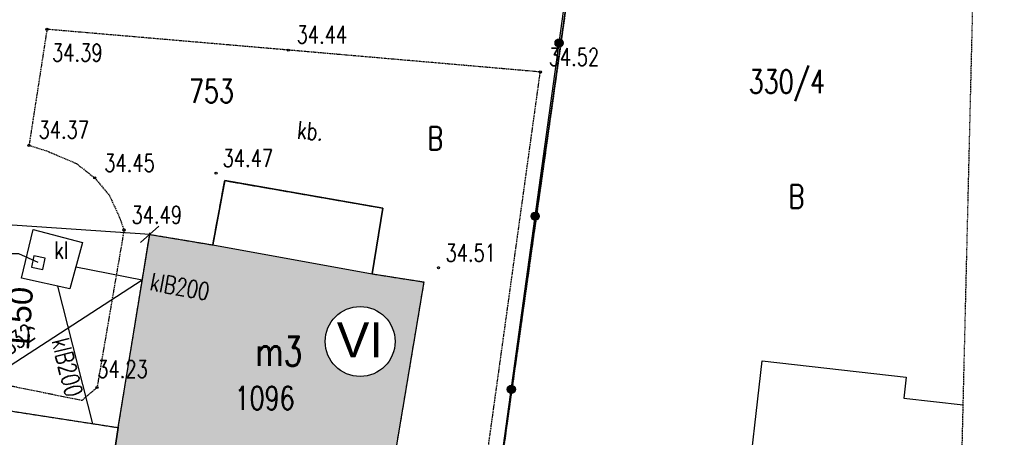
# Model space of a CAD drawing. Header units: millimetres. Extents: x 1427 to 82594, y 2364 to 16149.
# Tile 42 of 58: x 25811 to 26657, y 13444 to 13803. Entities that reach past the tile are written whole.
import ezdxf
from ezdxf.enums import TextEntityAlignment as Align

# ---------------------------------------------------------------- set-up
doc = ezdxf.new("R2010")
doc.units = ezdxf.units.MM
for name, pattern in [('2', [1, 0.5, -0.5]), ('424', [1.5, 1, -0.5]), ('901', [0])]:
    doc.linetypes.add(name, pattern=pattern)
for name, color, linetype in [('210-oznaczenie_konturu_uzytku_g', 7, 'Continuous'), ('211-numer_dzialki_ewidencyjnej', 7, 'Continuous'), ('218-kontur_uzytku_gruntowego', 7, 'Continuous'), ('219-dzialka_ewidencyjna', 7, 'Continuous'), ('312-budynek_ewidencyjny', 7, 'Continuous'), ('312-oznaczenie_budynku_ewidency', 7, 'Continuous'), ('320-blok_-_kondygnacja_nadziemn', 7, 'Continuous'), ('obszar_utwardzony', 7, 'Continuous'), ('obszar_utwardzony-Atr17', 7, 'Continuous'), ('ogrodzenie_trwale', 7, 'Continuous'), ('osadnik__szambo', 7, 'Continuous'), ('osadnik__szambo-Atr17', 7, 'Continuous'), ('pikieta_sztuczna', 7, 'Continuous'), ('pikieta_sztuczna-Atr2', 7, 'Continuous'), ('przewod_kanalizacyjny', 7, 'Continuous'), ('przewod_kanalizacyjny-Atr1', 7, 'Continuous'), ('przewod_wodociagowy', 7, 'Continuous'), ('przewod_wodociagowy-Atr1', 7, 'Continuous'), ('rzedna-Atr2', 7, 'Continuous'), ('wlaz_do_komory_lub_kanalu_-_kwa', 7, 'Continuous'), ('Zakres', 7, 'Continuous')]:
    doc.layers.add(name, color=color, linetype=linetype)
doc.styles.get("Standard").update_dxf_attribs({"font": 'arial.ttf'})
doc.styles.add('STYL_ARIAL', font='simplex', dxfattribs={"width": 0.75, "oblique": 0.1})
doc.dimstyles.new('ISO-25', dxfattribs={"dimtxt": 2.5, "dimasz": 2.5, "dimexe": 1.25, "dimexo": 0.625, "dimtad": 1, "dimtxsty": 'Standard', "dimcen": 2.5, "dimadec": 0, "dimazin": 0, "dimtfac": 1, "dimtmove": 0, "dimatfit": 3, "dimfxl": 1, "dimarcsym": 0})

# ---------------------------------------------------------------- blocks, each defined once
blk = doc.blocks.new('US22A')
at = {"color": 7}
blk.add_polyline3d([(-0.25, -0.25, 0), (0.25, -0.25, 0), (0.25, 0.25, 0), (-0.25, 0.25, 0), (-0.25, -0.25, 0)], dxfattribs=at)
blk = doc.blocks.new('PW01')
at = {"color": 7}
blk.add_polyline3d([(0.045, 0, 0), (0.0318, -0.0318, 0), (0, -0.045, 0), (-0.0318, -0.0318, 0), (-0.045, 0, 0), (-0.0318, 0.0318, 0), (0, 0.045, 0), (0.0318, 0.0318, 0), (0.045, 0, 0)], dxfattribs=at)
blk = doc.blocks.new('_Oblique')
at = {"color": 0, "linetype": 'ByBlock', "lineweight": -2}
blk.add_line((-0.5, -0.5), (0.5, 0.5), dxfattribs=at)
blk = doc.blocks.new('*D63')
at = {"color": 0, "lineweight": -2, "transparency": 16777216}
blk.add_line((25811.13, 13936.57), (25788.97, 13612.25), dxfattribs=at)
at = {"layer": 'Defpoints', "color": 0, "transparency": 16777216}
for p in [(25555.22, 13954.05), (25533.06, 13629.74), (25788.97, 13612.25)]:
    blk.add_point(p, dxfattribs=at)
at = {"color": 0, "lineweight": -2, "transparency": 16777216, "xscale": 15, "yscale": 15, "zscale": 15}
for p, rotation in [((25811.13, 13936.57), 86.0914339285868), ((25788.97, 13612.25), 266.0914339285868)]:
    blk.add_blockref('_Oblique', p, dxfattribs=dict(at, rotation=rotation))
at = {"color": 0, "transparency": 16777216, "insert": (25787.44, 13775.27), "char_height": 20, "attachment_point": 5, "rotation": 86.09143}
blk.add_mtext('15,6', dxfattribs=at)
blk = doc.blocks.new('*D66')
at = {"color": 0, "lineweight": -2, "transparency": 16777216}
blk.add_line((25786.41, 13570.41), (25784.36, 13540.48), dxfattribs=at)
at = {"layer": 'Defpoints', "color": 0, "transparency": 16777216}
for p in [(25530.2, 13587.91), (25528.16, 13557.98), (25784.36, 13540.48)]:
    blk.add_point(p, dxfattribs=at)
at = {"color": 0, "lineweight": -2, "transparency": 16777216, "xscale": 15, "yscale": 15, "zscale": 15}
for p, rotation in [((25786.41, 13570.41), 86.09155918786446), ((25784.36, 13540.48), 266.0915591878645)]:
    blk.add_blockref('_Oblique', p, dxfattribs=dict(at, rotation=rotation))
at = {"color": 0, "transparency": 16777216, "insert": (25812.97, 13546.16), "char_height": 20, "attachment_point": 5, "rotation": 86.09156}
blk.add_mtext('1,50', dxfattribs=at)
blk = doc.blocks.new('*D102')
at = {"color": 0, "lineweight": -2, "transparency": 16777216}
for p, q in [((25922.95, 13618.47), (25534.11, 13645.04)), ((25534.15, 13645.66), (25534.19, 13646.29)), ((25922.99, 13619.1), (25923.03, 13619.72))]:
    blk.add_line(p, q, dxfattribs=at)
at = {"layer": 'Defpoints', "color": 0, "transparency": 16777216}
for p in [(25534.11, 13645.04), (25534.11, 13645.04), (25922.95, 13618.47)]:
    blk.add_point(p, dxfattribs=at)
at = {"color": 0, "lineweight": -2, "transparency": 16777216, "xscale": 15, "yscale": 15, "zscale": 15}
for p, rotation in [((25534.11, 13645.04), 176.0915871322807), ((25922.95, 13618.47), 356.0915871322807)]:
    blk.add_blockref('_Oblique', p, dxfattribs=dict(at, rotation=rotation))
at = {"color": 0, "transparency": 16777216, "insert": (25751.91, 13644.73), "char_height": 20, "attachment_point": 5, "rotation": 356.09159}
blk.add_mtext('19,50', dxfattribs=at)

msp = doc.modelspace()

# ---------------------------------------------------------------- hatches: boundary and pattern name
at = {"transparency": 33554585}
h = msp.add_hatch(color=1, dxfattribs=at)
h.set_gradient(color1=(228, 162, 119), color2=(228, 162, 119))
h.paths.add_polyline_path([(25977.147, 13609.473), (25922.947, 13618.473), (25916.531, 13579.076), (25916.547, 13579.073), (25916.529, 13579.061), (25895.947, 13452.673), (25887.747, 13399.073), (26121.968, 13360.669), (26158.347, 13577.673), (26113.947, 13584.673)])
h.paths.add_polyline_path([(26133.638, 13526.54, -1), (26073.638, 13526.54, -1)], flags=16)
h.paths.add_polyline_path([(26075.93, 13496.639), (26130.527, 13496.639), (26130.527, 13558.46), (26075.93, 13558.46)], flags=24)
h.paths.add_polyline_path([(25874.229, 13492.147), (25926.729, 13492.147), (25926.729, 13514.647), (25874.229, 13514.647)], flags=9)
h.paths.add_polyline_path([(25918.133, 13568.313), (25978.219, 13557.388), (25982.244, 13579.525), (25922.158, 13590.45)], flags=24)
h.paths.add_polyline_path([(25990.947, 13463.651), (26050.233, 13463.651), (26050.233, 13493.651), (25990.947, 13493.651)], flags=24)
h.paths.add_polyline_path([(26008.054, 13499.439), (26059.84, 13499.439), (26059.84, 13536.939), (26008.054, 13536.939)], flags=24)

# ---------------------------------------------------------------- linework, layer by layer
msp.add_circle((26103.638, 13526.54), 30)
at = {"layer": '218-kontur_uzytku_gruntowego', "color": 3, "linetype": '2'}
for points in [[(26327.347, 14144.673, 0), (26191.947, 13188.073, 0)], [(26191.947, 13188.073, 0), (26327.347, 14144.673, 0)]]:
    msp.add_polyline3d(points, dxfattribs=at)
at = {"layer": '219-dzialka_ewidencyjna', "color": 7}
msp.add_polyline3d([(26191.947, 13188.073, 0), (26327.347, 14144.673, 0)], dxfattribs=at)
at = {"layer": '312-budynek_ewidencyjny', "color": 7}
for points in [[(25977.147, 13609.473, 0), (25987.347, 13664.673, 0)], [(25987.347, 13664.673, 0), (26123.147, 13641.073, 0)], [(26123.147, 13641.073, 0), (26113.947, 13584.673, 0)], [(25895.947, 13452.673, 0), (25922.947, 13618.473, 0)], [(25922.947, 13618.473, 0), (25977.147, 13609.473, 0)], [(26158.347, 13577.673, 0), (26112.547, 13304.473, 0)], [(26113.947, 13584.673, 0), (26158.347, 13577.673, 0)], [(26434.947, 13386.873, 0), (26448.947, 13509.873, 0)], [(26448.947, 13509.873, 0), (26572.547, 13495.873, 0)], [(26572.547, 13495.873, 0), (26570.547, 13477.873, 0)], [(26570.547, 13477.873, 0), (26621.463, 13472.343, 0)], [(25747.347, 13475.673, 0), (25895.947, 13452.673, 0)], [(25887.747, 13399.073, 0), (25895.947, 13452.673, 0)], [(25895.947, 13452.673, 0), (25887.747, 13399.073, 0)]]:
    msp.add_polyline3d(points, dxfattribs=at)
at = {"layer": '320-blok_-_kondygnacja_nadziemn', "color": 7}
msp.add_polyline3d([(25977.147, 13609.473, 0), (26113.947, 13584.673, 0), (26123.147, 13641.073, 0), (25987.347, 13664.673, 0), (25977.147, 13609.473, 0)], dxfattribs=at)
at = {"layer": 'obszar_utwardzony', "color": 7, "linetype": '424'}
for points in [[(25834.747, 13794.473, 0), (25819.347, 13694.873, 0)], [(26041.947, 13776.673, 0), (25834.747, 13794.473, 0)], [(26258.347, 13757.873, 0), (26041.947, 13776.673, 0)], [(26197.347, 13317.873, 0), (26258.347, 13757.873, 0)], [(25819.347, 13694.873, 0), (25835.347, 13689.873, 0)], [(25835.347, 13689.873, 0), (25860.147, 13679.273, 0)], [(25860.147, 13679.273, 0), (25875.747, 13667.073, 0)], [(25730.747, 13367.073, 0), (25741.747, 13435.873, 0), (25747.347, 13475.673, 0), (25895.947, 13452.673, 0), (25922.947, 13618.473, 0), (25977.147, 13609.473, 0), (25987.347, 13664.673, 0), (26123.147, 13641.073, 0), (26113.947, 13584.673, 0), (26158.347, 13577.673, 0), (26112.547, 13304.473, 0), (25878.947, 13342.873, 0), (25774.347, 13359.673, 0), (25730.747, 13367.073, 0)], [(25875.747, 13667.073, 0), (25888.347, 13651.873, 0)], [(25888.347, 13651.873, 0), (25896.547, 13634.273, 0)], [(25896.547, 13634.273, 0), (25900.947, 13622.273, 0)], [(25900.947, 13622.273, 0), (25890.747, 13563.073, 0)], [(25890.747, 13563.073, 0), (25877.747, 13487.073, 0)], [(25864.747, 13475.873, 0), (25753.747, 13498.473, 0)], [(25877.747, 13487.073, 0), (25864.747, 13475.873, 0)]]:
    msp.add_polyline3d(points, dxfattribs=at)
at = {"layer": 'ogrodzenie_trwale', "color": 7, "linetype": '901'}
msp.add_polyline3d([(26190.747, 13188.673, 0), (26200.747, 13263.273, 0), (26209.347, 13311.073, 0), (26323.947, 14141.073, 0), (26636.563, 14101.423, 0)], dxfattribs=at)
at = {"layer": 'ogrodzenie_trwale', "color": 7}
for centre, radius in [((26274.475, 13782.763), 3.5), ((26274.475, 13782.763), 3.15), ((26274.475, 13782.763), 2.8), ((26274.475, 13782.763), 2.45), ((26274.475, 13782.763), 2.1), ((26274.475, 13782.763), 1.75), ((26274.475, 13782.763), 1.4), ((26274.475, 13782.763), 1.05), ((26274.475, 13782.763), 0.7), ((26253.959, 13634.173), 3.5), ((26253.959, 13634.173), 3.15), ((26253.959, 13634.173), 2.8), ((26253.959, 13634.173), 2.45), ((26253.959, 13634.173), 2.1), ((26253.959, 13634.173), 1.75), ((26253.959, 13634.173), 1.4), ((26253.959, 13634.173), 1.05), ((26253.959, 13634.173), 0.7), ((26233.441, 13485.583), 3.5), ((26233.441, 13485.583), 3.15), ((26233.441, 13485.583), 2.8), ((26233.441, 13485.583), 2.45), ((26233.441, 13485.583), 2.1), ((26233.441, 13485.583), 1.75), ((26233.441, 13485.583), 1.4), ((26233.441, 13485.583), 1.05), ((26233.441, 13485.583), 0.7)]:
    msp.add_circle(centre, radius, dxfattribs=at)
at = {"layer": 'osadnik__szambo', "color": 34}
msp.add_polyline3d([(25865.147, 13611.473, 0), (25854.347, 13571.873, 0), (25812.947, 13580.873, 0), (25822.947, 13622.673, 0), (25865.147, 13611.473, 0)], dxfattribs=at)
at = {"layer": 'przewod_kanalizacyjny', "color": 34}
for points in [[(25916.547, 13579.073, 0), (25859.547, 13590.273, 0)], [(25874.147, 13455.873, 0), (25844.147, 13574.073, 0)]]:
    msp.add_polyline3d(points, dxfattribs=at)
at = {"layer": 'przewod_wodociagowy', "color": 5}
msp.add_polyline3d([(25916.547, 13579.073, 0), (25737.747, 13463.473, 0)], dxfattribs=at)
at = {"layer": 'rzedna-Atr2', "color": 7}
msp.add_polyline3d([(25827.347, 13594.273, 0), (25810.747, 13601.873, 0), (25765.207, 13601.873, 0)], dxfattribs=at)
at = {"layer": 'Zakres', "color": 5, "linetype": '2'}
msp.add_polyline3d([(26612.525, 13099.977, 0), (26612.525, 13099.977, 0), (26613.225, 13129.139, 0), (26615.529, 13225.153, 0), (26616.741, 13275.673, 0), (26616.925, 13283.293, 0), (26617.279, 13298.057, 0), (26617.279, 13298.057, 0), (26621.463, 13472.343, 0), (26635.527, 14058.239, 0), (26636.563, 14101.423, 0), (26636.611, 14103.445, 0), (26636.611, 14103.445, 0), (26656.747, 14942.273, 0)], dxfattribs=at)

# ---------------------------------------------------------------- block references
at = {"layer": 'pikieta_sztuczna', "color": 7, "xscale": 20, "yscale": 20, "zscale": 20}
for p in [(25834.747, 13794.473), (26041.947, 13776.673), (26258.347, 13757.873), (25819.347, 13694.873), (25979.947, 13671.073), (25875.747, 13667.073), (25900.947, 13622.273), (26170.947, 13589.873), (25877.747, 13487.073)]:
    msp.add_blockref('PW01', p, dxfattribs=at)
at = {"layer": 'wlaz_do_komory_lub_kanalu_-_kwa', "color": 7, "xscale": 19.99999999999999, "yscale": 19.99999999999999, "zscale": 19.99999999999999, "rotation": 348.18072}
msp.add_blockref('US22A', (25827.347, 13594.273), dxfattribs=at)

# ---------------------------------------------------------------- texts
at = {"insert": (26083.614, 13543.02), "char_height": 30, "attachment_point": 1}
msp.add_mtext_dynamic_manual_height_columns('VI', width=49.94873, gutter_width=12.5, heights=[0], dxfattribs=at)
at = {"layer": '210-oznaczenie_konturu_uzytku_g', "color": 3, "style": 'STYL_ARIAL', "width": 0.75}
for p in [(26161.377, 13684.925), (26471.589, 13635.029)]:
    msp.add_text('B', height=20, dxfattribs=at).set_placement(p, align=Align.BOTTOM_LEFT)
at = {"layer": '211-numer_dzialki_ewidencyjnej', "color": 7, "style": 'STYL_ARIAL', "width": 0.75}
for s, p in [('330/4', (26437.313, 13733.607)), ('753', (25956.737, 13725.497))]:
    msp.add_text(s, height=20, dxfattribs=at).set_placement(p, align=Align.BOTTOM_LEFT)
at = {"layer": '312-oznaczenie_budynku_ewidency', "color": 7, "style": 'STYL_ARIAL', "width": 0.75}
msp.add_text('m3', height=25, dxfattribs=at).set_placement((26033.947, 13518.189), align=Align.MIDDLE_CENTER)
msp.add_text('1096', height=20, dxfattribs=at).set_placement((25995.947, 13461.985), align=Align.BOTTOM_LEFT)
at = {"layer": 'obszar_utwardzony-Atr17', "color": 7, "style": 'STYL_ARIAL', "width": 0.75}
msp.add_text('kb.', height=15, rotation=355.034, dxfattribs=at).set_placement((26048.819, 13696.303), align=Align.BOTTOM_LEFT)
at = {"layer": 'osadnik__szambo-Atr17', "color": 34, "style": 'STYL_ARIAL', "width": 0.75}
msp.add_text('kl', height=15, dxfattribs=at).set_placement((25841.147, 13592.907), align=Align.BOTTOM_LEFT)
at = {"layer": 'pikieta_sztuczna-Atr2', "color": 7, "style": 'STYL_ARIAL', "width": 0.75}
for s, p in [('34.44', (26049.147, 13777.907)), ('34.39', (25839.133, 13762.503)), ('34.52', (26265.547, 13758.707)), ('34.37', (25827.547, 13696.307)), ('34.45', (25883.947, 13667.707)), ('34.47', (25985.547, 13671.907)), ('34.49', (25907.347, 13623.307)), ('34.51', (26176.947, 13590.707)), ('34.23', (25877.979, 13490.897))]:
    msp.add_text(s, height=15, dxfattribs=at).set_placement(p, align=Align.BOTTOM_LEFT)
at = {"layer": 'przewod_kanalizacyjny-Atr1', "color": 34, "style": 'STYL_ARIAL', "width": 0.75}
msp.add_text('klB200', height=15, rotation=349.695, dxfattribs=at).set_placement((25921.599, 13566.413), align=Align.BOTTOM_LEFT)
msp.add_text('klB200', height=15, rotation=284.241, dxfattribs=at).set_placement((25845.951, 13529.223), align=Align.MIDDLE_LEFT)
at = {"layer": 'przewod_wodociagowy-Atr1', "color": 5, "style": 'STYL_ARIAL', "width": 0.75}
msp.add_text('woB32', height=15, rotation=33.66, dxfattribs=at).set_placement((25787.335, 13499.303), align=Align.BOTTOM_LEFT)
at = {"layer": 'wlaz_do_komory_lub_kanalu_-_kwa', "color": 7, "style": 'STYL_ARIAL', "width": 0.75}
msp.add_text('k', height=15, dxfattribs=at).set_placement((25841.147, 13592.907), align=Align.BOTTOM_LEFT)

# ---------------------------------------------------------------- dimensions: what is measured, and where the dimension line sits
at = {"color": 1}
dim = msp.add_aligned_dim(p1=(25555.218, 13954.05), p2=(25533.06, 13629.737), distance=256.509, text='15,6', dimstyle='ISO-25', override={"dimtxt": 20, "dimasz": 15, "dimblk1": 'Oblique', "dimblk2": 'Oblique', "dimsah": 1, "dimse1": 1, "dimse2": 1, "dimtmove": 2}, dxfattribs=at)
dim.commit()
dim.dimension.update_dxf_attribs({"geometry": '*D63', "text_midpoint": (25787.437, 13775.271)})
for base, p1, p2, angle, text, override, picture, middle in [((25534.106, 13645.038), (25922.947, 13618.473), (25534.106, 13645.038), 176.091587, '19,50', {"dimtxt": 20, "dimasz": 15, "dimblk1": 'Oblique', "dimblk2": 'Oblique', "dimsah": 1, "dimtmove": 2}, '*D102', (25751.91, 13644.729)), ((25784.363, 13540.477), (25530.202, 13587.912), (25528.157, 13557.981), 266.091559, '1,50', {"dimtxt": 20, "dimasz": 15, "dimblk1": 'Oblique', "dimblk2": 'Oblique', "dimsah": 1, "dimse1": 1, "dimse2": 1, "dimtmove": 2}, '*D66', (25812.971, 13546.162))]:
    dim = msp.add_linear_dim(base=base, p1=p1, p2=p2, angle=angle, text=text, dimstyle='ISO-25', override=override, dxfattribs=at)
    dim.commit()
    dim.dimension.update_dxf_attribs({"geometry": picture, "text_midpoint": middle, "dimtype": 161})

doc.saveas('drawing.dxf')
